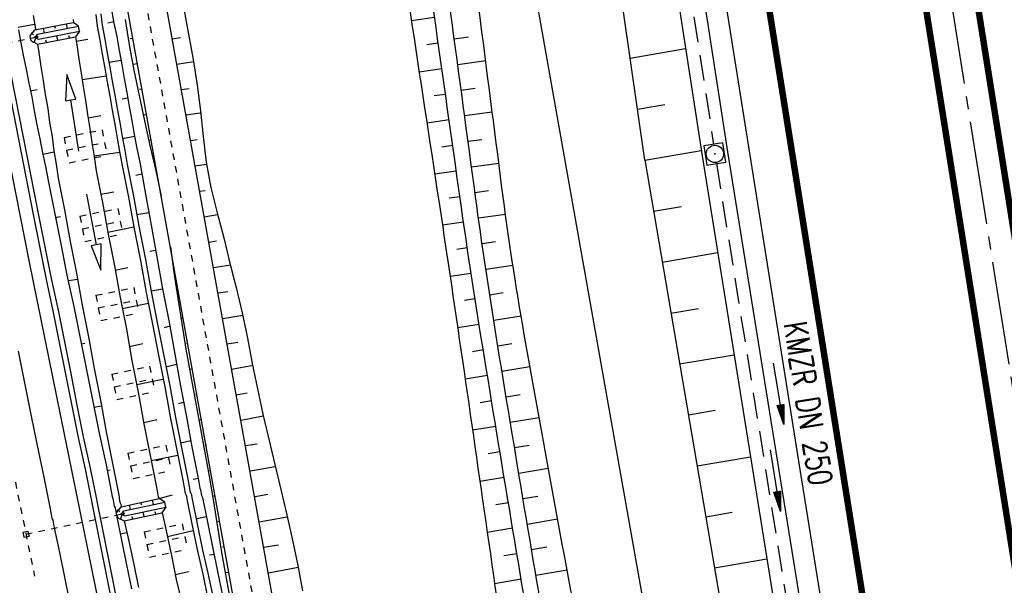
# Model space of a CAD drawing. Extents: x 447827 to 448299, y 438389 to 439851.
# Tile 45 of 116: x 448021 to 448097, y 439080 to 439124. Entities that reach past the tile are written whole.
import ezdxf
from ezdxf.enums import TextEntityAlignment as Align

# ---------------------------------------------------------------- set-up
doc = ezdxf.new("R2010")
doc.units = 0
doc.header["$LTSCALE"] = 2
doc.header["$MEASUREMENT"] = 0
for name, pattern in [('ACAD_ISO03W100', [0.5, 0.25, -0.25]), ('ACAD_ISO05W100', [0.5, 0.25, -0.25]), ('ACAD_ISO10W100W', [0.5, 0.25, -0.25]), ('ACHSE', [5.5, 4, -0.5, 0.5, -0.5]), ('AUSGEZOGEN', [0]), ('GESTRICH-X2', [1.5, 1, -0.5]), ('PUNKTX2', [0.5, 0.25, -0.25])]:
    doc.linetypes.add(name, pattern=pattern)
doc.layers.get('0').update_dxf_attribs({"linetype": 'AUSGEZOGEN'})
for name, color, linetype in [('210-GRENZL-BAB', 7, 'AUSGEZOGEN'), ('ACHSETOP', 250, 'ACHSE'), ('BOESCHG', 250, 'AUSGEZOGEN'), ('DB-Bahnachse', 7, 'CONTINUOUS'), ('DB-Boeschungen', 15, 'CONTINUOUS'), ('DB-Gleisachsen', 7, 'CONTINUOUS'), ('DB-GRABEN', 15, 'AUSGEZOGEN'), ('DB-HZV-Stützscheiben', 15, 'CONTINUOUS'), ('DB-Ingenieurbauwerke', 15, 'CONTINUOUS'), ('DB-Kabelanlagen', 15, 'CONTINUOUS'), ('DB-Weg-Boeschungen', 15, 'CONTINUOUS'), ('DB-Wege', 15, 'CONTINUOUS'), ('FBRTOP', 250, 'AUSGEZOGEN'), ('KANAL', 7, 'GESTRICH-X2'), ('MULDE', 250, 'AUSGEZOGEN'), ('PFEIL', 7, 'CONTINUOUS'), ('PFEILTOP', 200, 'AUSGEZOGEN'), ('SCHSYMBOL', 200, 'AUSGEZOGEN'), ('TEXTO', 4, 'CONTINUOUS')]:
    doc.layers.add(name, color=color, linetype=linetype)
doc.styles.add('ROMANS', font='romans.shx', dxfattribs={"width": 0.8})

# ---------------------------------------------------------------- blocks, each defined once
blk = doc.blocks.new('20')
blk.add_lwpolyline([(-0.754, -0.751), (0.754, -0.751), (0.754, 0.75), (-0.754, 0.75)], close=True)
blk.add_circle((0, 0), 0.676)
blk.add_point((0, 0))
blk = doc.blocks.new('ELARC187')
at = {"color": 0, "linetype": 'ByBlock'}
blk.add_arc((0, 0), 1, 200.8214, 340.7522, dxfattribs=at)
blk = doc.blocks.new('ELIPPSE')
at = {"color": 0, "linetype": 'ByBlock'}
blk.add_circle((0, 0), 1, dxfattribs=at)
blk = doc.blocks.new('ELARC186')
at = {"color": 0, "linetype": 'ByBlock'}
blk.add_arc((0, 0), 1, 112.6445, 252.5673, dxfattribs=at)
blk = doc.blocks.new('PFEIL2')
at = {"color": 0}
for p, q in [((0.88, 0.002), (-2.401, -0.012)), ((0.881, -0.271), (0.879, 0.276)), ((0.879, 0.276), (2.429, 0.009)), ((0.911, 0.27), (0.879, 0.265)), ((0.965, 0.261), (0.879, 0.246)), ((1.019, 0.252), (0.879, 0.228)), ((1.073, 0.242), (0.879, 0.209)), ((1.127, 0.233), (0.879, 0.191)), ((1.181, 0.224), (0.879, 0.172)), ((1.235, 0.214), (0.879, 0.154)), ((1.289, 0.205), (0.879, 0.135)), ((1.343, 0.196), (0.879, 0.117)), ((1.397, 0.187), (0.879, 0.098)), ((1.451, 0.177), (0.879, 0.08)), ((1.505, 0.168), (0.879, 0.061)), ((1.559, 0.159), (0.88, 0.043)), ((1.613, 0.149), (0.88, 0.024)), ((1.668, 0.14), (0.88, 0.006)), ((1.722, 0.131), (0.88, -0.013)), ((1.776, 0.121), (0.88, -0.031)), ((1.83, 0.112), (0.88, -0.05)), ((1.884, 0.103), (0.88, -0.068)), ((1.938, 0.094), (0.88, -0.087)), ((1.992, 0.084), (0.88, -0.105)), ((2.046, 0.075), (0.88, -0.124)), ((2.1, 0.066), (0.88, -0.142)), ((2.154, 0.056), (0.88, -0.161)), ((2.208, 0.047), (0.88, -0.179)), ((2.262, 0.038), (0.881, -0.198)), ((2.316, 0.029), (0.881, -0.216)), ((2.37, 0.019), (0.881, -0.235)), ((2.424, 0.01), (0.881, -0.253)), ((2.429, 0.009), (0.881, -0.271))]:
    blk.add_line(p, q, dxfattribs=at)

msp = doc.modelspace()

# ---------------------------------------------------------------- linework, layer by layer
at = {"layer": '210-GRENZL-BAB', "flags": 128}
msp.add_lwpolyline([(448056.951, 439148.431), (448070.338, 439073.069)], dxfattribs=at)
at = {"layer": 'ACHSETOP', "flags": 128}
msp.add_lwpolyline([(448051.408, 439387.637), (448074.98, 439239.501), (448098.551, 439091.365), (448118.194, 438967.918), (448126.051, 438918.539), (448129.98, 438893.849), (448133.908, 438869.16), (448135.229, 438860.857), (448137.904, 438844.482), (448142.192, 438819.853), (448146.786, 438795.279), (448151.688, 438770.764), (448156.896, 438746.313), (448162.408, 438721.928), (448165.436, 438709.276)], dxfattribs=at)
at = {"layer": 'BOESCHG'}
for p, q in [((448053.143, 439124.122), (448051.341, 439123.867)), ((448055.754, 439122.604), (448054.666, 439122.458)), ((448053.422, 439122.141), (448052.532, 439122.015)), ((448068.28, 439120.997), (448072.577, 439121.732)), ((448057.096, 439120.767), (448054.932, 439120.476)), ((448053.702, 439120.161), (448051.943, 439119.912)), ((448056.275, 439118.638), (448055.199, 439118.494)), ((448053.981, 439118.18), (448053.112, 439118.058)), ((448068.85, 439117.036), (448070.967, 439117.399)), ((448054.261, 439116.2), (448052.544, 439115.958)), ((448057.606, 439116.8), (448055.466, 439116.512)), ((448056.796, 439114.673), (448055.732, 439114.53)), ((448054.54, 439114.22), (448053.693, 439114.1)), ((448069.42, 439113.076), (448073.799, 439113.825)), ((448058.116, 439112.833), (448056, 439112.547)), ((448054.82, 439112.239), (448053.146, 439112.003)), ((448055.1, 439110.259), (448054.273, 439110.142)), ((448057.319, 439110.707), (448056.267, 439110.565)), ((448070.095, 439109.133), (448072.263, 439109.504)), ((448058.634, 439108.875), (448056.538, 439108.584)), ((448055.382, 439108.279), (448053.748, 439108.042)), ((448055.673, 439106.3), (448054.859, 439106.179)), ((448057.865, 439106.754), (448056.818, 439106.604)), ((448070.77, 439105.19), (448075.067, 439105.926)), ((448059.206, 439104.937), (448057.108, 439104.625)), ((448055.971, 439104.323), (448054.342, 439104.074)), ((448058.462, 439102.81), (448057.408, 439102.647)), ((448056.276, 439102.346), (448055.456, 439102.218)), ((448059.84, 439101.009), (448057.717, 439100.671)), ((448071.444, 439101.248), (448073.573, 439101.612)), ((448056.589, 439100.371), (448054.926, 439100.104)), ((448059.108, 439098.871), (448058.036, 439098.697)), ((448056.908, 439098.396), (448056.062, 439098.259)), ((448072.119, 439097.305), (448076.338, 439098.027)), ((448060.528, 439097.077), (448058.357, 439096.723)), ((448057.23, 439096.422), (448055.502, 439096.141)), ((448059.779, 439094.929), (448058.68, 439094.749)), ((448057.552, 439094.448), (448056.671, 439094.304)), ((448072.794, 439093.362), (448074.883, 439093.72)), ((448061.232, 439093.143), (448059.004, 439092.776)), ((448057.876, 439092.475), (448056.076, 439092.179)), ((448060.459, 439090.989), (448059.33, 439090.802)), ((448058.201, 439090.501), (448057.282, 439090.35)), ((448073.468, 439089.42), (448077.608, 439090.128)), ((448061.945, 439089.21), (448059.658, 439088.829)), ((448058.527, 439088.528), (448056.649, 439088.217)), ((448058.854, 439086.555), (448057.894, 439086.396)), ((448061.147, 439087.051), (448059.987, 439086.857)), ((448074.143, 439085.477), (448076.193, 439085.828)), ((448062.67, 439085.28), (448060.318, 439084.884)), ((448059.182, 439084.582), (448057.219, 439084.255)), ((448059.512, 439082.61), (448058.508, 439082.442)), ((448061.843, 439083.113), (448060.65, 439082.912)), ((448074.818, 439081.534), (448078.879, 439082.229)), ((448063.405, 439081.351), (448060.984, 439080.94)), ((448059.843, 439080.637), (448057.789, 439080.292))]:
    msp.add_line(p, q, dxfattribs=at)
at = {"layer": 'BOESCHG', "flags": 128}
for points in [[(448065.152, 439072.245, -0.004729), (448060.085, 439099.59, -0.011441), (448058.357, 439110.956, -0.000272), (448054.818, 439138.57, 0.00026), (448051.121, 439167.427, 0.001968), (448049.47, 439179.873, 0.000875), (448045.596, 439207.854)], [(448061.177, 439072.749, -0.00203), (448056.732, 439099.478, -0.005112), (448055.119, 439110.115, -0.000048), (448051.131, 439138.373, 0.000047), (448047.023, 439167.493, 0.00076), (448045.396, 439178.889, 0.000316), (448041.424, 439206.29)], [(448038.556, 439204.391, -0.001345), (448043.05, 439177.807, -0.003377), (448044.74, 439167.201, -0.000035), (448049.078, 439138.729, -0.000035), (448053.46, 439109.94, -0.001648), (448055.054, 439099.229, -0.000664), (448058.888, 439072.61)]]:
    msp.add_lwpolyline(points, format="xyb", dxfattribs=at)
at = {"layer": 'BOESCHG'}
msp.add_lwpolyline([(448062.337, 439073.055, -0.002687), (448057.91, 439099.478, -0.006617), (448056.312, 439110.239, -0.000403), (448052.506, 439138.606, 0.000393), (448048.606, 439167.681, 0.004815), (448046.946, 439179.154, 0.002021), (448042.616, 439206.428)], format="xyb", dxfattribs=at)
for points in [[(448069.42, 439113.076), (448064.483, 439147.385)], [(448069.415, 439113.113), (448076.168, 439073.649)]]:
    msp.add_lwpolyline(points, dxfattribs=at)
at = {"layer": 'DB-Bahnachse', "linetype": 'ACAD_ISO10W100W'}
msp.add_line((448020.666, 439088.145), (448022.153, 439080.868), dxfattribs=at)
at = {"layer": 'DB-Boeschungen', "linetype": 'Continuous'}
for p, q in [((448022.033, 439124.298), (448022.191, 439123.412)), ((448020.876, 439123.38), (448022.156, 439123.609)), ((448020.911, 439123.183), (448021.069, 439122.297)), ((448022.191, 439123.412), (448022.219, 439123.176)), ((448021.069, 439122.297), (448021.263, 439121.214)), ((448022.378, 439122.076), (448022.493, 439121.434)), ((448021.263, 439121.214), (448021.505, 439120.14)), ((448022.493, 439121.434), (448022.637, 439120.342)), ((448021.505, 439120.14), (448021.699, 439119.057)), ((448022.637, 439120.342), (448022.831, 439119.26)), ((448022.831, 439119.26), (448022.975, 439118.168)), ((448021.699, 439119.057), (448021.941, 439117.983)), ((448021.804, 439118.467), (448022.345, 439118.563)), ((448021.941, 439117.983), (448022.134, 439116.9)), ((448022.975, 439118.168), (448023.168, 439117.085)), ((448023.168, 439117.085), (448023.312, 439115.993)), ((448022.134, 439116.9), (448022.328, 439115.818)), ((448022.328, 439115.818), (448022.57, 439114.744)), ((448023.312, 439115.993), (448023.506, 439114.911)), ((448022.57, 439114.744), (448022.764, 439113.661)), ((448023.506, 439114.911), (448023.65, 439113.819)), ((448022.764, 439113.661), (448023.006, 439112.587)), ((448022.781, 439113.562), (448023.667, 439113.72)), ((448023.65, 439113.819), (448023.834, 439112.785)), ((448023.006, 439112.587), (448023.2, 439111.504)), ((448023.834, 439112.785), (448023.979, 439111.694)), ((448023.979, 439111.694), (448024.467, 439109.241)), ((448023.2, 439111.504), (448023.688, 439109.051)), ((448023.688, 439109.051), (448024.177, 439106.599)), ((448023.759, 439108.658), (448024.153, 439108.728)), ((448024.467, 439109.241), (448024.907, 439106.78)), ((448024.177, 439106.599), (448024.657, 439104.196)), ((448024.907, 439106.78), (448025.395, 439104.328)), ((448024.657, 439104.196), (448025.195, 439101.753)), ((448025.395, 439104.328), (448025.835, 439101.867)), ((448024.785, 439103.762), (448025.474, 439103.885)), ((448025.195, 439101.753), (448025.684, 439099.3)), ((448025.835, 439101.867), (448026.323, 439099.415)), ((448026.323, 439099.415), (448026.763, 439096.953)), ((448025.684, 439099.3), (448026.172, 439096.848)), ((448025.763, 439098.857), (448026.058, 439098.91)), ((448026.172, 439096.848), (448026.661, 439094.396)), ((448026.763, 439096.953), (448027.252, 439094.501)), ((448026.661, 439094.396), (448027.15, 439091.943)), ((448026.74, 439093.953), (448027.331, 439094.058)), ((448027.252, 439094.501), (448027.691, 439092.04)), ((448027.15, 439091.943), (448027.688, 439089.5)), ((448027.691, 439092.04), (448028.18, 439089.588)), ((448027.688, 439089.5), (448028.176, 439087.048)), ((448028.18, 439089.588), (448028.668, 439087.136)), ((448027.767, 439089.057), (448028.013, 439089.101)), ((448028.176, 439087.048), (448028.203, 439086.9)), ((448028.203, 439086.9), (448028.229, 439086.752)), ((448028.229, 439086.752), (448028.255, 439086.605)), ((448028.255, 439086.605), (448028.282, 439086.457)), ((448028.282, 439086.457), (448028.308, 439086.309)), ((448028.668, 439087.136), (448028.695, 439086.988)), ((448028.695, 439086.988), (448028.712, 439086.889)), ((448028.712, 439086.889), (448028.739, 439086.742)), ((448028.739, 439086.742), (448028.765, 439086.594)), ((448028.765, 439086.594), (448028.841, 439086.455)), ((448028.841, 439086.455), (448028.867, 439086.308)), ((448028.308, 439086.309), (448028.384, 439086.17)), ((448028.384, 439086.17), (448028.41, 439086.023)), ((448028.41, 439086.023), (448028.436, 439085.875)), ((448028.436, 439085.875), (448028.463, 439085.727)), ((448028.463, 439085.727), (448028.489, 439085.58)), ((448028.867, 439086.308), (448028.876, 439086.257)), ((448028.489, 439085.58), (448028.881, 439083.669)), ((448029.102, 439085.16), (448029.414, 439083.815)), ((448028.793, 439084.161), (448029.285, 439084.249)), ((448028.881, 439083.669), (448029.273, 439081.758)), ((448029.414, 439083.815), (448029.806, 439081.904)), ((448029.806, 439081.904), (448030.198, 439079.993)), ((448029.273, 439081.758), (448029.656, 439079.897))]:
    msp.add_line(p, q, dxfattribs=at)
at = {"layer": 'DB-Gleisachsen', "linetype": 'Continuous'}
for p, q in [((448020.886, 439098.291), (448021.375, 439095.839)), ((448021.375, 439095.839), (448021.864, 439093.387)), ((448021.864, 439093.387), (448022.344, 439090.984)), ((448022.344, 439090.984), (448022.881, 439088.54)), ((448022.881, 439088.54), (448023.37, 439086.088)), ((448023.37, 439086.088), (448023.396, 439085.94)), ((448023.396, 439085.94), (448023.423, 439085.793)), ((448023.423, 439085.793), (448023.449, 439085.645)), ((448023.449, 439085.645), (448023.476, 439085.497)), ((448023.476, 439085.497), (448023.502, 439085.35)), ((448023.502, 439085.35), (448023.578, 439085.211)), ((448023.578, 439085.211), (448023.604, 439085.063)), ((448023.604, 439085.063), (448023.63, 439084.915)), ((448023.63, 439084.915), (448023.657, 439084.768)), ((448023.657, 439084.768), (448023.683, 439084.62)), ((448023.683, 439084.62), (448024.075, 439082.709)), ((448024.075, 439082.709), (448024.467, 439080.798)), ((448024.467, 439080.798), (448024.859, 439078.888))]:
    msp.add_line(p, q, dxfattribs=at)
at = {"layer": 'DB-GRABEN', "linetype": 'Continuous'}
for p, q in [((448028.129, 439124.574), (448028.287, 439123.688)), ((448025.135, 439123.988), (448025.167, 439123.728)), ((448026.898, 439124.354), (448027.007, 439123.459)), ((448027.292, 439124.424), (448027.401, 439123.53)), ((448028.27, 439123.786), (448027.827, 439123.707)), ((448022.04, 439122.986), (448022.171, 439123.167)), ((448022.171, 439123.167), (448025.138, 439123.748)), ((448022.38, 439122.841), (448025.563, 439123.464)), ((448022.46, 439122.449), (448025.643, 439123.072)), ((448022.913, 439122.945), (448022.84, 439123.298)), ((448023.765, 439123.295), (448023.729, 439123.472)), ((448024.699, 439123.295), (448024.627, 439123.648)), ((448025.563, 439123.464), (448025.138, 439123.748)), ((448025.643, 439123.072), (448025.318, 439122.642)), ((448025.643, 439123.072), (448025.563, 439123.464)), ((448027.007, 439123.459), (448027.201, 439122.376)), ((448027.401, 439123.53), (448027.595, 439122.447)), ((448028.287, 439123.688), (448028.521, 439122.663)), ((448022.066, 439122.783), (448021.923, 439122.897)), ((448022.117, 439122.201), (448022.243, 439122.541)), ((448022.272, 439122.692), (448022.38, 439122.841)), ((448022.302, 439122.545), (448022.46, 439122.449)), ((448022.391, 439122.068), (448025.313, 439122.641)), ((448023.065, 439122.2), (448023.029, 439122.377)), ((448023.953, 439122.374), (448023.881, 439122.727)), ((448024.851, 439122.55), (448024.815, 439122.727)), ((448025.324, 439122.649), (448025.438, 439122.011)), ((448025.385, 439122.306), (448026.271, 439122.464)), ((448027.201, 439122.376), (448027.394, 439121.293)), ((448027.595, 439122.447), (448027.788, 439121.364)), ((448028.521, 439122.663), (448028.714, 439121.58)), ((448022.202, 439122.184), (448022.391, 439122.068)), ((448025.438, 439122.011), (448025.582, 439120.919)), ((448028.714, 439121.58), (448028.908, 439120.497)), ((448025.582, 439120.919), (448025.775, 439119.836)), ((448027.394, 439121.293), (448027.588, 439120.211)), ((448027.788, 439121.364), (448027.981, 439120.281)), ((448027.911, 439120.675), (448028.846, 439120.842)), ((448027.588, 439120.211), (448027.781, 439119.128)), ((448027.981, 439120.281), (448028.175, 439119.198)), ((448028.908, 439120.497), (448029.101, 439119.414)), ((448024.649, 439119.723), (448024.562, 439117.685)), ((448025.352, 439117.808), (448024.649, 439119.723)), ((448025.775, 439119.836), (448025.91, 439118.794)), ((448025.863, 439119.344), (448027.693, 439119.62)), ((448028.175, 439119.198), (448028.368, 439118.115)), ((448029.101, 439119.414), (448029.294, 439118.331)), ((448025.91, 439118.794), (448026.104, 439117.711)), ((448027.781, 439119.128), (448027.974, 439118.045)), ((448024.562, 439117.685), (448024.957, 439117.747)), ((448024.957, 439117.747), (448025.352, 439117.808)), ((448025.572, 439113.794), (448024.957, 439117.747)), ((448026.104, 439117.711), (448026.248, 439116.619)), ((448027.974, 439118.045), (448028.168, 439116.962)), ((448028.368, 439118.115), (448028.553, 439117.082)), ((448029.374, 439117.888), (448028.931, 439117.809)), ((448029.294, 439118.331), (448029.488, 439117.249)), ((448028.168, 439116.962), (448028.361, 439115.879)), ((448028.553, 439117.082), (448028.746, 439115.999)), ((448029.488, 439117.249), (448029.681, 439116.166)), ((448026.248, 439116.619), (448026.441, 439115.536)), ((448026.292, 439116.373), (448027.276, 439116.549)), ((448029.681, 439116.166), (448029.875, 439115.083)), ((448026.441, 439115.536), (448026.585, 439114.445)), ((448028.361, 439115.879), (448028.554, 439114.796)), ((448028.746, 439115.999), (448028.939, 439114.916)), ((448028.554, 439114.796), (448028.739, 439113.763)), ((448028.939, 439114.916), (448029.133, 439113.833)), ((448028.966, 439114.768), (448029.901, 439114.935)), ((448029.875, 439115.083), (448030.068, 439114)), ((448026.585, 439114.445), (448026.779, 439113.362)), ((448030.068, 439114), (448030.31, 439112.926)), ((448026.77, 439113.411), (448028.748, 439113.713)), ((448026.779, 439113.362), (448026.923, 439112.27)), ((448028.739, 439113.763), (448028.932, 439112.68)), ((448029.133, 439113.833), (448029.326, 439112.75)), ((448028.932, 439112.68), (448029.421, 439110.227)), ((448029.326, 439112.75), (448029.815, 439110.298)), ((448030.31, 439112.926), (448030.75, 439110.465)), ((448026.923, 439112.27), (448027.412, 439109.818)), ((448030.477, 439111.991), (448029.985, 439111.903)), ((448026.167, 439110.452), (448026.92, 439106.524)), ((448027.297, 439110.458), (448028.282, 439110.634)), ((448029.421, 439110.227), (448029.86, 439107.766)), ((448029.815, 439110.298), (448030.254, 439107.837)), ((448030.75, 439110.465), (448031.181, 439108.053)), ((448027.412, 439109.818), (448027.851, 439107.357)), ((448030.07, 439108.87), (448031.005, 439109.037)), ((448027.825, 439107.504), (448029.834, 439107.914)), ((448029.86, 439107.766), (448030.349, 439105.314)), ((448030.254, 439107.837), (448030.743, 439105.384)), ((448031.181, 439108.053), (448031.62, 439105.592)), ((448027.851, 439107.357), (448028.34, 439104.905)), ((448026.92, 439106.524), (448026.527, 439106.449)), ((448026.527, 439106.449), (448027.296, 439104.56)), ((448027.313, 439106.599), (448026.92, 439106.524)), ((448027.296, 439104.56), (448027.313, 439106.599)), ((448031.532, 439106.084), (448031.089, 439106.005)), ((448031.62, 439105.592), (448032.06, 439103.131)), ((448028.34, 439104.905), (448028.779, 439102.443)), ((448028.401, 439104.56), (448029.377, 439104.785)), ((448030.349, 439105.314), (448030.789, 439102.853)), ((448030.743, 439105.384), (448031.182, 439102.923)), ((448028.779, 439102.443), (448029.268, 439099.991)), ((448030.789, 439102.853), (448031.277, 439100.401)), ((448031.174, 439102.973), (448032.06, 439103.131)), ((448031.182, 439102.923), (448031.662, 439100.52)), ((448032.06, 439103.131), (448032.548, 439100.678)), ((448028.929, 439101.607), (448030.987, 439102.025)), ((448031.277, 439100.401), (448031.757, 439097.998)), ((448031.662, 439100.52), (448032.151, 439098.068)), ((448032.627, 439100.235), (448032.193, 439100.107)), ((448032.548, 439100.678), (448032.988, 439098.217)), ((448029.268, 439099.991), (448029.699, 439097.579)), ((448029.505, 439098.662), (448030.53, 439098.896)), ((448031.757, 439097.998), (448032.246, 439095.545)), ((448032.151, 439098.068), (448032.64, 439095.616)), ((448032.988, 439098.217), (448033.427, 439095.756)), ((448029.699, 439097.579), (448030.187, 439095.127)), ((448032.327, 439097.084), (448033.155, 439097.282)), ((448030.082, 439095.718), (448032.091, 439096.127)), ((448032.64, 439095.616), (448033.079, 439093.155)), ((448033.427, 439095.756), (448033.907, 439093.353)), ((448030.187, 439095.127), (448030.627, 439092.666)), ((448032.246, 439095.545), (448032.685, 439093.084)), ((448033.731, 439094.338), (448033.297, 439094.209)), ((448033.907, 439093.353), (448034.347, 439090.892)), ((448030.609, 439092.764), (448031.634, 439092.998)), ((448030.627, 439092.666), (448031.115, 439090.214)), ((448032.685, 439093.084), (448033.174, 439090.632)), ((448033.079, 439093.155), (448033.568, 439090.702)), ((448033.48, 439091.195), (448034.259, 439091.384)), ((448031.115, 439090.214), (448031.604, 439087.761)), ((448031.186, 439089.82), (448033.244, 439090.238)), ((448033.174, 439090.632), (448033.663, 439088.18)), ((448033.568, 439090.702), (448034.056, 439088.25)), ((448034.347, 439090.892), (448034.835, 439088.44)), ((448033.663, 439088.18), (448033.689, 439088.032)), ((448033.689, 439088.032), (448033.715, 439087.884)), ((448034.056, 439088.25), (448034.083, 439088.102)), ((448034.083, 439088.102), (448034.109, 439087.955)), ((448034.109, 439087.955), (448034.136, 439087.807)), ((448034.835, 439088.44), (448034.441, 439088.37)), ((448034.835, 439088.44), (448034.862, 439088.292)), ((448034.862, 439088.292), (448034.888, 439088.145)), ((448034.888, 439088.145), (448034.914, 439087.997)), ((448034.914, 439087.997), (448034.941, 439087.849)), ((448031.604, 439087.761), (448031.631, 439087.614)), ((448031.631, 439087.614), (448031.657, 439087.466)), ((448031.657, 439087.466), (448031.683, 439087.318)), ((448031.683, 439087.318), (448031.71, 439087.171)), ((448031.71, 439087.171), (448031.736, 439087.023)), ((448031.812, 439086.884), (448032.828, 439087.167)), ((448033.715, 439087.884), (448033.742, 439087.737)), ((448033.742, 439087.737), (448033.768, 439087.589)), ((448033.768, 439087.589), (448033.795, 439087.441)), ((448033.795, 439087.441), (448033.821, 439087.294)), ((448033.821, 439087.294), (448033.896, 439087.155)), ((448034.136, 439087.807), (448034.162, 439087.659)), ((448034.162, 439087.659), (448034.188, 439087.512)), ((448034.188, 439087.512), (448034.215, 439087.364)), ((448034.215, 439087.364), (448034.281, 439087.274)), ((448034.281, 439087.274), (448034.308, 439087.127)), ((448034.941, 439087.849), (448034.967, 439087.702)), ((448034.967, 439087.702), (448034.993, 439087.554)), ((448034.993, 439087.554), (448035.02, 439087.406)), ((448035.02, 439087.406), (448035.046, 439087.259)), ((448035.046, 439087.259), (448035.073, 439087.111)), ((448028.85, 439086.251), (448031.805, 439086.884)), ((448029.064, 439085.929), (448032.236, 439086.608)), ((448030.441, 439086.408), (448030.402, 439086.584)), ((448031.375, 439086.424), (448031.297, 439086.775)), ((448031.736, 439087.023), (448031.812, 439086.884)), ((448032.236, 439086.608), (448031.805, 439086.884)), ((448031.812, 439086.884), (448031.812, 439086.88)), ((448032.322, 439086.218), (448032.236, 439086.608)), ((448033.896, 439087.155), (448033.923, 439087.007)), ((448033.923, 439087.007), (448033.949, 439086.86)), ((448033.949, 439086.86), (448033.976, 439086.712)), ((448033.976, 439086.712), (448034.368, 439084.801)), ((448034.308, 439087.127), (448034.334, 439086.979)), ((448034.334, 439086.979), (448034.361, 439086.831)), ((448034.361, 439086.831), (448034.753, 439084.921)), ((448035.073, 439087.111), (448035.148, 439086.972)), ((448035.148, 439086.972), (448035.54, 439085.061)), ((448028.751, 439085.866), (448028.607, 439085.977)), ((448028.722, 439086.068), (448028.85, 439086.251)), ((448028.959, 439085.779), (448029.064, 439085.929)), ((448029.089, 439085.157), (448032, 439085.78)), ((448029.151, 439085.539), (448032.322, 439086.218)), ((448029.595, 439086.043), (448029.516, 439086.394)), ((448030.645, 439085.49), (448030.567, 439085.842)), ((448031.54, 439085.682), (448031.501, 439085.858)), ((448032.322, 439086.218), (448032.005, 439085.781)), ((448032.028, 439085.814), (448032.358, 439084.391)), ((448028.812, 439085.285), (448028.932, 439085.627)), ((448028.898, 439085.27), (448029.089, 439085.157)), ((448028.992, 439085.632), (448029.151, 439085.539)), ((448029.76, 439085.301), (448029.721, 439085.476)), ((448034.682, 439085.314), (448035.412, 439085.495)), ((448034.753, 439084.921), (448035.145, 439083.01)), ((448035.54, 439085.061), (448035.932, 439083.15)), ((448032.358, 439084.391), (448032.75, 439082.481)), ((448032.437, 439083.948), (448034.438, 439084.407)), ((448034.368, 439084.801), (448034.751, 439082.939)), ((448034.751, 439082.939), (448035.192, 439081.037)), ((448035.145, 439083.01), (448035.586, 439081.108)), ((448035.932, 439083.15), (448036.324, 439081.24)), ((448032.75, 439082.481), (448033.134, 439080.619)), ((448036.038, 439082.56), (448035.693, 439082.498)), ((448033.063, 439081.013), (448034.088, 439081.247)), ((448035.586, 439081.108), (448035.978, 439079.197)), ((448036.324, 439081.24), (448036.707, 439079.378)), ((448033.134, 439080.619), (448033.575, 439078.717)), ((448035.192, 439081.037), (448035.584, 439079.127))]:
    msp.add_line(p, q, dxfattribs=at)
at = {"layer": 'DB-HZV-Stützscheiben', "linetype": 'PUNKTX2'}
for p, q in [((448024.438, 439114.854), (448027.38, 439115.441)), ((448027.38, 439115.441), (448027.771, 439113.479)), ((448024.438, 439114.854), (448024.829, 439112.893)), ((448024.829, 439112.893), (448027.771, 439113.479)), ((448025.656, 439108.752), (448028.597, 439109.348)), ((448028.597, 439109.348), (448028.994, 439107.387)), ((448025.656, 439108.752), (448026.053, 439106.792)), ((448026.053, 439106.792), (448028.994, 439107.387)), ((448026.893, 439102.625), (448029.833, 439103.221)), ((448029.833, 439103.221), (448030.23, 439101.261)), ((448026.893, 439102.625), (448027.29, 439100.665)), ((448027.29, 439100.665), (448030.23, 439101.261)), ((448028.13, 439096.527), (448031.068, 439097.132)), ((448031.068, 439097.132), (448031.471, 439095.173)), ((448028.13, 439096.527), (448028.533, 439094.568)), ((448028.533, 439094.568), (448031.471, 439095.173)), ((448029.384, 439090.404), (448032.323, 439091.009)), ((448032.323, 439091.009), (448032.726, 439089.05)), ((448029.384, 439090.404), (448029.788, 439088.446)), ((448029.788, 439088.446), (448032.726, 439089.05)), ((448030.64, 439084.31), (448033.577, 439084.924)), ((448033.577, 439084.924), (448033.986, 439082.966)), ((448030.64, 439084.31), (448031.049, 439082.352)), ((448031.049, 439082.352), (448033.986, 439082.966))]:
    msp.add_line(p, q, dxfattribs=at)
at = {"layer": 'DB-HZV-Stützscheiben', "linetype": 'ACAD_ISO05W100'}
for p, q in [((448024.634, 439113.873), (448027.576, 439114.46)), ((448025.855, 439107.772), (448028.795, 439108.368)), ((448027.091, 439101.645), (448030.031, 439102.241)), ((448028.331, 439095.548), (448031.27, 439096.152)), ((448029.586, 439089.425), (448032.524, 439090.03)), ((448030.845, 439083.331), (448033.781, 439083.945))]:
    msp.add_line(p, q, dxfattribs=at)
at = {"layer": 'DB-Ingenieurbauwerke', "linetype": 'Continuous'}
for p, q in [((448013.947, 439144.543), (448021.727, 439105.199)), ((448021.727, 439105.199), (448029.087, 439069.144)), ((448021.252, 439084.292), (448021.644, 439084.371)), ((448021.252, 439084.292), (448021.331, 439083.9)), ((448021.644, 439084.371), (448021.723, 439083.979)), ((448021.331, 439083.9), (448021.723, 439083.979))]:
    msp.add_line(p, q, dxfattribs=at)
at = {"layer": 'DB-Ingenieurbauwerke', "linetype": 'ACAD_ISO03W100'}
for p, q in [((448014.044, 439120.89), (448022.419, 439122.646)), ((448021.486, 439084.135), (448029.107, 439085.733))]:
    msp.add_line(p, q, dxfattribs=at)
at = {"layer": 'DB-Kabelanlagen', "linetype": 'Continuous'}
for p, q in [((448019.326, 439122.673), (448022.064, 439108.761)), ((448019.742, 439122.621), (448022.458, 439108.832)), ((448022.064, 439108.761), (448022.553, 439106.309)), ((448022.458, 439108.832), (448022.947, 439106.379)), ((448022.553, 439106.309), (448023.041, 439103.857)), ((448022.947, 439106.379), (448023.435, 439103.927)), ((448023.041, 439103.857), (448023.579, 439101.413)), ((448023.435, 439103.927), (448023.973, 439101.484)), ((448023.579, 439101.413), (448024.068, 439098.961)), ((448023.973, 439101.484), (448024.462, 439099.031)), ((448024.068, 439098.961), (448024.557, 439096.509)), ((448024.462, 439099.031), (448024.951, 439096.579)), ((448024.557, 439096.509), (448025.045, 439094.056)), ((448024.951, 439096.579), (448025.439, 439094.127)), ((448025.045, 439094.056), (448025.534, 439091.604)), ((448025.439, 439094.127), (448025.928, 439091.674)), ((448025.534, 439091.604), (448026.072, 439089.161)), ((448025.928, 439091.674), (448026.466, 439089.231)), ((448026.072, 439089.161), (448026.561, 439086.708)), ((448026.466, 439089.231), (448026.946, 439086.828)), ((448026.561, 439086.708), (448026.587, 439086.561)), ((448026.587, 439086.561), (448028.827, 439075.398)), ((448026.946, 439086.828), (448026.972, 439086.68)), ((448026.972, 439086.68), (448029.194, 439075.591))]:
    msp.add_line(p, q, dxfattribs=at)
at = {"layer": 'DB-Weg-Boeschungen', "linetype": 'Continuous'}
for p, q in [((448033.705, 439124.808), (448034.068, 439122.841)), ((448029.178, 439123.99), (448029.49, 439122.015)), ((448029.766, 439122.514), (448029.568, 439122.483)), ((448032.807, 439122.489), (448033.449, 439122.591)), ((448034.068, 439122.841), (448034.43, 439120.873)), ((448029.49, 439122.015), (448029.853, 439120.047)), ((448033.169, 439120.522), (448034.453, 439120.725)), ((448034.43, 439120.873), (448034.743, 439118.898)), ((448030.128, 439120.546), (448029.782, 439120.492)), ((448029.853, 439120.047), (448030.264, 439118.087)), ((448030.49, 439118.579), (448030.293, 439118.547)), ((448033.531, 439118.554), (448034.124, 439118.648)), ((448034.743, 439118.898), (448035.006, 439116.915)), ((448030.264, 439118.087), (448030.676, 439116.128)), ((448035.006, 439116.915), (448035.22, 439114.924)), ((448030.803, 439116.603), (448030.556, 439116.564)), ((448033.894, 439116.587), (448034.98, 439116.759)), ((448030.676, 439116.128), (448031.08, 439114.217)), ((448031.165, 439114.636), (448031.066, 439114.62)), ((448034.256, 439114.619), (448034.75, 439114.697)), ((448035.22, 439114.924), (448035.434, 439112.932)), ((448031.08, 439114.217), (448031.541, 439112.265)), ((448031.527, 439112.668), (448031.429, 439112.653)), ((448034.569, 439112.644), (448035.458, 439112.784)), ((448035.434, 439112.932), (448035.796, 439110.965)), ((448031.541, 439112.265), (448031.952, 439110.306)), ((448035.796, 439110.965), (448036.307, 439109.021)), ((448034.931, 439110.676), (448035.375, 439110.746)), ((448035.293, 439108.708), (448036.33, 439108.873)), ((448036.307, 439109.021), (448036.817, 439107.077)), ((448036.817, 439107.077), (448037.278, 439105.125)), ((448032.677, 439106.37), (448032.94, 439104.387)), ((448035.655, 439106.741), (448036.248, 439106.835)), ((448032.976, 439104.798), (448032.877, 439104.782)), ((448036.017, 439104.773), (448037.351, 439104.984)), ((448037.278, 439105.125), (448037.781, 439103.23)), ((448032.94, 439104.387), (448033.253, 439102.412)), ((448037.781, 439103.23), (448038.241, 439101.278)), ((448033.289, 439102.823), (448033.24, 439102.815)), ((448036.38, 439102.806), (448037.12, 439102.923)), ((448033.253, 439102.412), (448033.566, 439100.436)), ((448036.742, 439100.838), (448038.273, 439101.081)), ((448038.241, 439101.278), (448038.653, 439099.318)), ((448033.651, 439100.855), (448033.503, 439100.831)), ((448033.566, 439100.436), (448033.878, 439098.461)), ((448034.013, 439098.887), (448033.915, 439098.872)), ((448037.055, 439098.863), (448037.894, 439098.996)), ((448038.653, 439099.318), (448039.015, 439097.351)), ((448033.878, 439098.461), (448034.241, 439096.493)), ((448037.417, 439096.895), (448039.088, 439097.21)), ((448039.015, 439097.351), (448039.427, 439095.391)), ((448034.376, 439096.92), (448034.178, 439096.889)), ((448034.241, 439096.493), (448034.603, 439094.526)), ((448034.738, 439094.952), (448034.639, 439094.937)), ((448037.779, 439094.928), (448038.619, 439095.061)), ((448039.427, 439095.391), (448039.838, 439093.431)), ((448034.603, 439094.526), (448034.965, 439092.558)), ((448038.141, 439092.96), (448039.862, 439093.283)), ((448039.838, 439093.431), (448040.299, 439091.479)), ((448035.1, 439092.985), (448034.902, 439092.953)), ((448034.965, 439092.558), (448035.327, 439090.591)), ((448035.462, 439091.017), (448035.363, 439091.001)), ((448038.503, 439090.993), (448039.392, 439091.133)), ((448040.299, 439091.479), (448040.76, 439089.527)), ((448035.327, 439090.591), (448035.689, 439088.623)), ((448040.76, 439089.527), (448041.221, 439087.576)), ((448035.775, 439089.042), (448035.577, 439089.01)), ((448038.866, 439089.025), (448040.784, 439089.379)), ((448035.689, 439088.623), (448036.002, 439086.648)), ((448039.228, 439087.057), (448040.216, 439087.214)), ((448041.221, 439087.576), (448041.682, 439085.624)), ((448036.002, 439086.648), (448036.315, 439084.672)), ((448036.137, 439087.074), (448036.038, 439087.059)), ((448036.499, 439085.107), (448036.252, 439085.068)), ((448039.541, 439085.082), (448041.706, 439085.475)), ((448041.682, 439085.624), (448042.143, 439083.672)), ((448036.315, 439084.672), (448036.628, 439082.697)), ((448042.143, 439083.672), (448042.555, 439081.712)), ((448036.628, 439082.697), (448036.99, 439080.73)), ((448036.862, 439083.139), (448036.713, 439083.116)), ((448039.903, 439083.114), (448041.039, 439083.294)), ((448037.224, 439081.171), (448036.927, 439081.125)), ((448040.265, 439081.147), (448042.578, 439081.564)), ((448042.555, 439081.712), (448042.917, 439079.744)), ((448036.99, 439080.73), (448037.352, 439078.762))]:
    msp.add_line(p, q, dxfattribs=at)
at = {"layer": 'DB-Wege', "linetype": 'Continuous'}
for p, q in [((448031.157, 439131.587), (448042.497, 439068.566)), ((448028.204, 439131.056), (448039.545, 439068.035))]:
    msp.add_line(p, q, dxfattribs=at)
at = {"layer": 'DB-Wege', "linetype": 'ACAD_ISO05W100'}
msp.add_line((448029.681, 439131.321), (448041.021, 439068.301), dxfattribs=at)
at = {"layer": 'FBRTOP'}
for points in [[(448034.372, 439384.926, -0.000001), (448050.087, 439286.169, -0.000002), (448057.944, 439236.79), (448081.515, 439088.654, 0.000001), (448091.337, 439026.931, -0.000001), (448101.158, 438965.207, -0.000001), (448105.087, 438940.518, 0.000002), (448109.015, 438915.828, 0.000007), (448110.98, 438903.483, -0.000017)], [(448068.197, 439390.308, -0.000001), (448083.912, 439291.551, -0.000002), (448091.769, 439242.172), (448115.34, 439094.036, 0.000001), (448125.161, 439032.313, -0.000001), (448134.983, 438970.589, -0.000001), (448138.911, 438945.9, 0.000002), (448142.84, 438921.21, 0.000007), (448144.804, 438908.866, -0.000017)]]:
    msp.add_lwpolyline(points, format="xyb", dxfattribs=at)
at = {"layer": 'FBRTOP', "const_width": 0.5}
msp.add_lwpolyline([(448037.582, 439385.437), (448061.154, 439237.301), (448084.725, 439089.165), (448104.368, 438965.718), (448112.225, 438916.339), (448116.154, 438891.649), (448120.082, 438866.96), (448121.407, 438858.629), (448124.099, 438842.153), (448128.414, 438817.366), (448133.041, 438792.62), (448137.977, 438767.933), (448143.221, 438743.311), (448148.772, 438718.755), (448151.568, 438707.069)], dxfattribs=at)
for points in [[(448091.926, 439145.728), (448100.526, 439091.679, 0.000001), (448110.348, 439029.956, -0.000001), (448120.169, 438968.232, -0.000001), (448124.098, 438943.543, 0.000002), (448128.026, 438918.853, 0.000007), (448129.991, 438906.508, -0.000017), (448131.955, 438894.163), (448135.883, 438869.474), (448137.204, 438861.175, 0.001038), (448138.03, 438856.046, 0.000474), (448139.876, 438844.815, 0.002138), (448141.539, 438835.017, 0.001413), (448144.16, 438820.208, 0.001696), (448146.322, 438808.425, 0.001564), (448148.75, 438795.659, 0.001572), (448151.157, 438783.417, 0.001569), (448153.647, 438771.168, 0.001557), (448156.205, 438758.969, 0.001551), (448158.85, 438746.742, 0.00156), (448161.576, 438734.505, 0.001572), (448164.356, 438722.381, 0.001571), (448167.21, 438710.288, 0.00009), (448167.378, 438709.585, 0.001553)], [(448087.976, 439145.1), (448096.576, 439091.051, 0.000001), (448106.397, 439029.327, -0.000001), (448116.219, 438967.604, -0.000001), (448120.147, 438942.914, 0.000002), (448124.076, 438918.225, 0.000006), (448125.936, 438906.533, -0.000017)]]:
    msp.add_lwpolyline(points, format="xyb", dxfattribs=at)
at = {"layer": 'KANAL'}
for p, q in [((448062.219, 439195.344), (448074.75, 439114.313)), ((448074.969, 439112.844), (448081.625, 439071.344))]:
    msp.add_line(p, q, dxfattribs=at)
at = {"layer": 'MULDE'}
msp.add_lwpolyline([(448061.008, 439196.515), (448061.116, 439195.921), (448073.862, 439113.416), (448080.22, 439073.89)], dxfattribs=at)
msp.add_lwpolyline([(448069.975, 439151.679), (448075.838, 439113.728), (448082.304, 439073.53), (448083.048, 439068.242), (448090.42, 439023.167, -0.000172), (448090.42, 439023.167), (448097.313, 438980.838), (448104.704, 438934.912), (448110.729, 438896.249), (448112.275, 438886.392), (448112.779, 438883.431), (448117.058, 438857.092), (448125.269, 438808.555), (448135.025, 438758.683), (448146.212, 438709.057), (448146.861, 438706.32)], format="xyb", dxfattribs=at)

# ---------------------------------------------------------------- block references
at = {"layer": 'DB-GRABEN', "color": 15, "linetype": 'Continuous', "xscale": 0.4948842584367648, "yscale": 0.4350785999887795, "zscale": 0.001, "rotation": 8.543355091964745}
msp.add_blockref('ELARC186', (448022.287, 439122.619), dxfattribs=at)
at = {"layer": 'DB-GRABEN', "linetype": 'Continuous', "xscale": 0.4351387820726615, "yscale": 0.4947957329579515, "zscale": 0.001, "rotation": 281.5433552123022}
msp.add_blockref('ELARC187', (448028.975, 439085.706), dxfattribs=at)
at = {"layer": 'DB-Ingenieurbauwerke', "color": 64, "linetype": 'Continuous', "zscale": 0.001}
for p, xscale, yscale, rotation in [((448022.287, 439122.619), 0.1349999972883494, 0.07500000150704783, 11.08271638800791), ((448028.975, 439085.706), 0.1349999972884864, 0.07500000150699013, 12.08271642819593)]:
    msp.add_blockref('ELIPPSE', p, dxfattribs=dict(at, xscale=xscale, yscale=yscale, rotation=rotation))
at = {"layer": 'PFEIL', "rotation": 279.1132000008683}
msp.add_blockref('PFEIL2', (448079.789, 439095.005), dxfattribs=at)
at = {"layer": 'PFEILTOP', "rotation": 279.0411497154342}
msp.add_blockref('PFEIL2', (448079.533, 439088.294), dxfattribs=at)
at = {"layer": 'SCHSYMBOL', "rotation": 279.0411}
msp.add_blockref('20', (448074.85, 439113.572), dxfattribs=at)

# ---------------------------------------------------------------- texts
at = {"layer": 'TEXTO', "style": 'ROMANS', "width": 0.75}
msp.add_text('KMZR DN 250', height=1.8, rotation=279.1132, dxfattribs=at).set_placement((448081.182, 439094.114), align=Align.CENTER)

doc.saveas('drawing.dxf')
